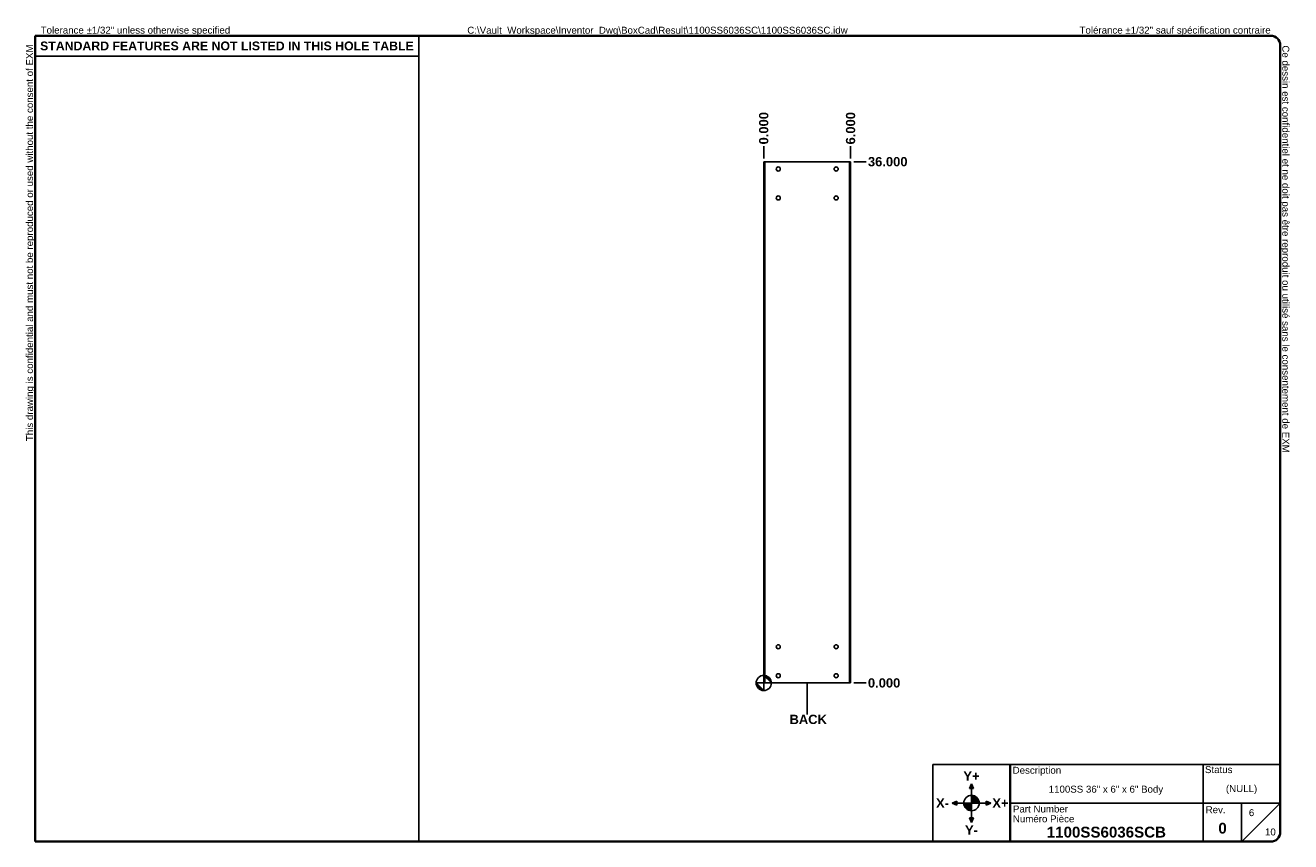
# Model space of a CAD drawing. Header units: inches. Extents: x 1.7 to 89.1, y 1.4 to 57.7.
import ezdxf

# ---------------------------------------------------------------- set-up
doc = ezdxf.new("R2010")
doc.units = ezdxf.units.IN
doc.header["$LTSCALE"] = 5.333333
doc.header["$MEASUREMENT"] = 0
doc.layers.get('0').update_dxf_attribs({"lineweight": 25})
for name, color, linetype, lineweight in [('Dimensions(ANSI)', 7, 'Continuous', 25), ('Sketch Geometry(ANSI)', 7, 'Continuous', 25), ('Symbols(ANSI)', 7, 'Continuous', 25), ('Visible Edges(ANSI)', 7, 'Continuous', 25), ('Visible Tangent Edges(ANSI)', 7, 'Continuous', 25)]:
    doc.layers.add(name, color=color, linetype=linetype, lineweight=lineweight)
doc.layers.add('Hatch', color=179, linetype='Continuous', lineweight=9, true_color=0x1e1e47)
doc.styles.add('Current-ANSI', font='arial.ttf')
doc.styles.add('Dimension-ANSI', font='arialbd.ttf')
doc.styles.add('Text Style44', font='arialbd.ttf')
doc.dimstyles.new('INCH-ANSI', dxfattribs={"dimscale": 5.333333, "dimtxt": 0.12, "dimasz": 0.098425, "dimexe": 0.04, "dimexo": 0.04, "dimgap": 0.031496, "dimtad": 0, "dimtih": 1, "dimtoh": 1, "dimdec": 3, "dimrnd": 1e-08, "dimzin": 0, "dimdsep": 46, "dimtxsty": 'Dimension-ANSI', "dimcen": 0.09, "dimdle": 0.312, "dimclrd": 179, "dimclre": 179, "dimclrt": 7, "dimadec": 1, "dimazin": 0, "dimtfac": 1, "dimtdec": 3, "dimtofl": 0, "dimtmove": 0, "dimatfit": 3, "dimfxl": 1, "dimtolj": 1, "dimtzin": 4, "dimlwd": 25, "dimlwe": 25, "dimarcsym": 0})
doc.dimstyles.new('INCH-ANSI-VERTICAL', dxfattribs={"dimscale": 5.333333, "dimtxt": 0.12, "dimasz": 0.098425, "dimexe": 0.04, "dimexo": 0.04, "dimgap": 0.031496, "dimtad": 0, "dimtih": 1, "dimtoh": 1, "dimdec": 3, "dimrnd": 1e-08, "dimzin": 0, "dimdsep": 46, "dimtxsty": 'Dimension-ANSI', "dimcen": 0.09, "dimdle": 0.312, "dimclrd": 179, "dimclre": 179, "dimclrt": 7, "dimadec": 1, "dimazin": 0, "dimtfac": 1, "dimtdec": 3, "dimtofl": 0, "dimtmove": 0, "dimatfit": 3, "dimfxl": 1, "dimtolj": 1, "dimtzin": 4, "dimlwd": 25, "dimlwe": 25, "dimarcsym": 0})

# ---------------------------------------------------------------- blocks, each defined once
blk = doc.blocks.new('Origin Indicator Symbol3')
at = {"layer": 'Dimensions(ANSI)'}
h = blk.add_hatch(color=7, dxfattribs=at)
edge = h.paths.add_edge_path(flags=0)
edge.add_line((9.873, 2.212), (9.775, 2.31))
edge.add_arc((9.873, 2.31), 0.0984, 180, 270)
h = blk.add_hatch(color=7, dxfattribs=at)
edge = h.paths.add_edge_path(flags=0)
edge.add_line((9.873, 2.408), (9.972, 2.31))
edge.add_arc((9.873, 2.31), 0.0984, 0, 90)
at = {"layer": 'Dimensions(ANSI)', "color": 7, "linetype": 'Continuous'}
for p, q in [((9.873, 2.212), (9.775, 2.31)), ((9.873, 2.408), (9.972, 2.31))]:
    blk.add_line(p, q, dxfattribs=at)
at = {"layer": 'Dimensions(ANSI)', "color": 7, "linetype": 'Continuous', "flags": 128}
for points in [[(9.873, 2.31), (9.873, 2.212), (9.775, 2.31), (9.873, 2.31)], [(9.873, 2.31), (9.775, 2.31), (9.873, 2.31), (9.873, 2.31)], [(9.873, 2.31), (9.972, 2.31), (9.873, 2.408), (9.873, 2.31)], [(9.873, 2.31), (9.873, 2.408), (9.873, 2.212), (9.873, 2.31)]]:
    blk.add_lwpolyline(points, dxfattribs=at)
at = {"layer": 'Dimensions(ANSI)', "color": 7, "linetype": 'Continuous'}
blk.add_circle((9.873, 2.31), 0.0984, dxfattribs=at)
for start, end in [(180, 270), (0, 90)]:
    blk.add_arc((9.873, 2.31), 0.0984, start, end, dxfattribs=at)
at = {"layer": 'Dimensions(ANSI)', "color": 7}
for points in [[(9.873, 2.31), (9.873, 2.212), (9.775, 2.31), (9.873, 2.31)], [(9.873, 2.31), (9.775, 2.31), (9.873, 2.31)], [(9.873, 2.31), (9.972, 2.31), (9.873, 2.408), (9.873, 2.31)], [(9.873, 2.31), (9.873, 2.408), (9.873, 2.212), (9.873, 2.31)]]:
    blk.add_solid(points, dxfattribs=at)
blk = doc.blocks.new('Borders EXM - B (Inch) - B')
at = {"layer": 'Sketch Geometry(ANSI)', "linetype": 'Continuous', "lineweight": 35}
for p, q in [((16.438, 10.692), (0.437, 10.692)), ((0.437, 10.692), (0.437, 0.255)), ((16.562, 0.38), (16.562, 10.567)), ((0.437, 0.255), (16.438, 0.255))]:
    blk.add_line(p, q, dxfattribs=at)
at = {"layer": 'Sketch Geometry(ANSI)'}
for p, q in [((5.406, 10.692), (5.406, 0.255)), ((0.437, 10.428), (5.406, 10.428))]:
    blk.add_line(p, q, dxfattribs=at)
at = {"layer": 'Sketch Geometry(ANSI)', "linetype": 'Continuous', "lineweight": 35}
for centre, start, end in [((16.438, 10.567), 0, 90), ((16.438, 0.38), 270, 0)]:
    blk.add_arc(centre, 0.125, start, end, dxfattribs=at)
at = {"layer": 'Symbols(ANSI)', "color": 7, "char_height": 0.09, "attachment_point": 7, "style": 'Current-ANSI'}
for s, insert in [('Tolerance ±1/32" unless otherwise specified', (0.509, 10.692)), ('Tolérance ±1/32" sauf spécification contraire', (13.963, 10.692))]:
    blk.add_mtext(s, dxfattribs=dict(at, insert=insert))
for s, insert, rotation in [('This drawing is confidential and must not be reproduced or used without the consent of EXM', (0.437, 5.442), 90), ('Ce dessin est confidentiel et ne doit pas être reproduit ou utilisé sans le consentement de EXM', (16.562, 10.567), 270)]:
    blk.add_mtext(s, dxfattribs=dict(at, insert=insert, rotation=rotation))
at = {"layer": 'Symbols(ANSI)', "color": 7, "insert": (2.921, 10.559), "char_height": 0.114, "width": 4.96908, "attachment_point": 5, "style": 'Dimension-ANSI'}
blk.add_mtext('\\fArial|b1|i0;{\\H0.1140;STANDARD FEATURES ARE NOT LISTED IN THIS HOLE TABLE}', dxfattribs=at)
at = {"layer": 'Symbols(ANSI)', "color": 7, "style": 'Current-ANSI'}
blk.add_attdef('FILENAME_AND_PATH_001', (6.034, 10.718), '', height=0.09, dxfattribs=at)
blk = doc.blocks.new('Title Blocks EXM-2 - ANSI B')
at = {"layer": 'Hatch'}
for points in [[(12.725, 0.94), (12.75, 0.94), (12.75, 1)], [(12.775, 0.94), (12.75, 1), (12.75, 0.94)], [(12.56, 0.75), (12.56, 0.775), (12.5, 0.75)], [(12.56, 0.75), (12.5, 0.75), (12.56, 0.725)], [(12.94, 0.75), (13, 0.75), (12.94, 0.775)], [(12.94, 0.75), (12.94, 0.725), (13, 0.75)], [(12.75, 0.56), (12.725, 0.56), (12.75, 0.5)], [(12.75, 0.56), (12.75, 0.5), (12.775, 0.56)]]:
    blk.add_hatch(color=7, dxfattribs=at).paths.add_polyline_path(points)
h = blk.add_hatch(color=7, dxfattribs=at)
edge = h.paths.add_edge_path()
edge.add_line((12.75, 0.85), (12.75, 0.75))
edge.add_line((12.75, 0.75), (12.85, 0.75))
edge.add_arc((12.75, 0.75), 0.1, 0, 90)
h = blk.add_hatch(color=7, dxfattribs=at)
edge = h.paths.add_edge_path()
edge.add_line((12.75, 0.65), (12.75, 0.75))
edge.add_line((12.75, 0.75), (12.65, 0.75))
edge.add_arc((12.75, 0.75), 0.1, 180, 270)
at = {"layer": 'Sketch Geometry(ANSI)'}
for p, q in [((12.249, 1.25), (16.749, 1.25)), ((12.249, 0.25), (12.249, 1.25)), ((15.749, 1.25), (15.749, 0.75)), ((16.749, 1.25), (16.749, 0.375)), ((12.75, 1), (12.725, 0.94)), ((12.75, 0.85), (12.75, 1)), ((12.775, 0.94), (12.75, 1)), ((12.725, 0.94), (12.775, 0.94)), ((12.75, 0.75), (12.75, 0.85)), ((12.5, 0.75), (12.56, 0.775)), ((12.65, 0.75), (12.5, 0.75)), ((12.56, 0.725), (12.5, 0.75)), ((12.56, 0.775), (12.56, 0.725)), ((12.75, 0.75), (12.65, 0.75)), ((12.75, 0.75), (12.85, 0.75)), ((12.75, 0.75), (12.75, 0.65)), ((12.85, 0.75), (13, 0.75)), ((13, 0.75), (12.94, 0.775)), ((12.94, 0.775), (12.94, 0.725)), ((12.94, 0.725), (13, 0.75)), ((15.749, 0.75), (13.249, 0.75)), ((16.249, 0.75), (15.749, 0.75)), ((15.749, 0.75), (15.749, 0.25)), ((16.249, 0.25), (16.249, 0.75)), ((16.249, 0.75), (16.749, 0.75)), ((16.249, 0.25), (16.749, 0.75)), ((12.775, 0.56), (12.725, 0.56)), ((12.725, 0.56), (12.75, 0.5)), ((12.75, 0.65), (12.75, 0.5)), ((12.75, 0.5), (12.775, 0.56)), ((13.249, 0.25), (12.249, 0.25)), ((16.624, 0.25), (13.249, 0.25))]:
    blk.add_line(p, q, dxfattribs=at)
at = {"layer": 'Sketch Geometry(ANSI)', "linetype": 'Continuous', "lineweight": 35}
blk.add_line((13.249, 0.25), (13.249, 1.25), dxfattribs=at)
at = {"layer": 'Sketch Geometry(ANSI)'}
blk.add_circle((12.75, 0.75), 0.1, dxfattribs=at)
blk.add_arc((16.624, 0.375), 0.125, 270, 0, dxfattribs=at)
at = {"layer": 'Symbols(ANSI)', "color": 7}
for s, insert, char_height, attachment_point, style in [('\\fArial|b1|i0;Y+', (12.75, 1.1), 0.12, 5, 'Dimension-ANSI'), ('Description', (13.283, 1.103), 0.09, 7, 'Current-ANSI'), ('Status', (15.774, 1.137), 0.09, 7, 'Current-ANSI'), ('\\fArial|b1|i0;X-', (12.375, 0.75), 0.12, 5, 'Dimension-ANSI'), ('\\fArial|b1|i0;X+', (13.125, 0.75), 0.12, 5, 'Dimension-ANSI'), ('Part Number', (13.287, 0.627), 0.09, 7, 'Current-ANSI'), ('Numéro Pièce', (13.286, 0.5), 0.09, 7, 'Current-ANSI'), ('\\fArial|b1|i0;Y-', (12.75, 0.4), 0.12, 5, 'Dimension-ANSI')]:
    blk.add_mtext(s, dxfattribs=dict(at, insert=insert, char_height=char_height, attachment_point=attachment_point, style=style))
at = {"layer": 'Symbols(ANSI)', "color": 7, "insert": (15.783, 0.618), "char_height": 0.09, "width": 0.25854, "attachment_point": 7, "style": 'Current-ANSI'}
blk.add_mtext('Rev.', dxfattribs=at)
at = {"layer": 'Symbols(ANSI)', "color": 7}
for tag, p, height, style in [('DESIGN_STATE_001', (16.045, 0.893), 0.09, 'Current-ANSI'), ('IDW_DESC_IAM_001', (13.75, 0.885), 0.09, 'Current-ANSI'), ('Sheet_number_001', (16.342, 0.581), 0.09, 'Current-ANSI'), ('IDW_REV_001', (15.947, 0.355), 0.14, 'Text Style44'), ('IDW_NAME_IAM_001', (13.725, 0.304), 0.14, 'Text Style44'), ('Number_of_sheets_001', (16.551, 0.331), 0.09, 'Current-ANSI')]:
    blk.add_attdef(tag, p, '', height=height, dxfattribs=dict(at, style=style))
blk = doc.blocks.new('*D11')
at = {"layer": 'Defpoints', "color": 0, "linetype": 'Continuous', "transparency": 16777216}
for p in [(52.658, 49.387), (52.658, 48.32), (52.658, 48.32)]:
    blk.add_point(p, dxfattribs=at)
at = {"layer": 'Dimensions(ANSI)', "color": 179, "linetype": 'Continuous', "lineweight": 25, "true_color": 0x262658, "transparency": 16777216}
blk.add_line((52.658, 48.533), (52.658, 49.387), dxfattribs=at)
at = {"layer": 'Dimensions(ANSI)', "color": 7, "linetype": 'Continuous', "lineweight": 25, "transparency": 16777216, "insert": (52.658, 50.632), "char_height": 0.64, "attachment_point": 5, "rotation": 90, "style": 'Dimension-ANSI'}
blk.add_mtext('\\A1;0.000', dxfattribs=at)
blk = doc.blocks.new('*D12')
at = {"layer": 'Defpoints', "color": 0, "linetype": 'Continuous', "transparency": 16777216}
for p in [(58.658, 49.387), (52.658, 48.32), (58.658, 48.32)]:
    blk.add_point(p, dxfattribs=at)
at = {"layer": 'Dimensions(ANSI)', "color": 179, "linetype": 'Continuous', "lineweight": 25, "true_color": 0x262658, "transparency": 16777216}
blk.add_line((58.658, 48.533), (58.658, 49.387), dxfattribs=at)
at = {"layer": 'Dimensions(ANSI)', "color": 7, "linetype": 'Continuous', "lineweight": 25, "transparency": 16777216, "insert": (58.658, 50.632), "char_height": 0.64, "attachment_point": 5, "rotation": 90, "style": 'Dimension-ANSI'}
blk.add_mtext('\\A1;6.000', dxfattribs=at)
blk = doc.blocks.new('*D13')
at = {"layer": 'Defpoints', "color": 0, "linetype": 'Continuous', "transparency": 16777216}
for p in [(58.658, 12.32), (58.658, 12.32), (59.725, 12.32)]:
    blk.add_point(p, dxfattribs=at)
at = {"layer": 'Dimensions(ANSI)', "color": 179, "linetype": 'Continuous', "lineweight": 25, "true_color": 0x262658, "transparency": 16777216}
blk.add_line((58.872, 12.32), (59.725, 12.32), dxfattribs=at)
at = {"layer": 'Dimensions(ANSI)', "color": 7, "linetype": 'Continuous', "lineweight": 25, "transparency": 16777216, "insert": (60.971, 12.32), "char_height": 0.64, "attachment_point": 5, "style": 'Dimension-ANSI'}
blk.add_mtext('\\A1;0.000', dxfattribs=at)
blk = doc.blocks.new('*D14')
at = {"layer": 'Defpoints', "color": 0, "linetype": 'Continuous', "transparency": 16777216}
for p in [(58.658, 48.32), (59.725, 48.32), (58.658, 12.32)]:
    blk.add_point(p, dxfattribs=at)
at = {"layer": 'Dimensions(ANSI)', "color": 179, "linetype": 'Continuous', "lineweight": 25, "true_color": 0x262658, "transparency": 16777216}
blk.add_line((58.872, 48.32), (59.725, 48.32), dxfattribs=at)
at = {"layer": 'Dimensions(ANSI)', "color": 7, "linetype": 'Continuous', "lineweight": 25, "transparency": 16777216, "insert": (61.221, 48.32), "char_height": 0.64, "attachment_point": 5, "style": 'Dimension-ANSI'}
blk.add_mtext('\\A1;36.000', dxfattribs=at)
blk = doc.blocks.new('Datum Identifier15')
at = {"layer": 'Symbols(ANSI)', "color": 7, "linetype": 'Continuous', "lineweight": 25}
for p, q in [((10.436, 2.212), (10.436, 2.31)), ((10.436, 2.212), (10.436, 2.085)), ((10.436, 2.085), (10.436, 1.901))]:
    blk.add_line(p, q, dxfattribs=at)
at = {"layer": 'Symbols(ANSI)', "color": 7, "insert": (10.207, 1.777), "char_height": 0.12, "attachment_point": 7, "style": 'Dimension-ANSI'}
blk.add_mtext('BACK', dxfattribs=at)

msp = doc.modelspace()

# ---------------------------------------------------------------- linework, layer by layer
at = {"layer": 'Visible Edges(ANSI)'}
for p, q in [((52.6582, 48.3199), (52.7442, 48.3199)), ((52.6582, 12.3199), (52.6582, 48.3199)), ((58.5722, 48.3199), (52.7442, 48.3199)), ((58.6582, 48.3199), (58.5722, 48.3199)), ((58.6582, 48.3199), (58.6582, 12.3199)), ((52.6582, 12.3199), (52.7442, 12.3199)), ((52.7442, 12.3199), (58.5722, 12.3199)), ((58.6582, 12.3199), (58.5722, 12.3199))]:
    msp.add_line(p, q, dxfattribs=at)
for centre in [(53.6582, 47.8199), (57.6582, 47.8199), (53.6582, 45.8199), (57.6582, 45.8199), (53.6582, 14.8199), (57.6582, 14.8199), (53.6582, 12.8199), (57.6582, 12.8199)]:
    msp.add_circle(centre, 0.1405, dxfattribs=at)
at = {"layer": 'Visible Tangent Edges(ANSI)'}
for p, q in [((52.7442, 48.3199), (52.7442, 12.3199)), ((58.5722, 12.3199), (58.5722, 48.3199))]:
    msp.add_line(p, q, dxfattribs=at)

# ---------------------------------------------------------------- block references
at = {"xscale": 5.333333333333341, "yscale": 5.333333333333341, "zscale": 5.333333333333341}
for name, p, values in [('Borders EXM - B (Inch) - B', (0, 0), {'FILENAME_AND_PATH_001': 'C:\\Vault_Workspace\\Inventor_Dwg\\BoxCad\\Result\\1100SS6036SC\\1100SS6036SC.idw'}), ('Title Blocks EXM-2 - ANSI B', (-0.9937, 0.0242), {'IDW_REV_001': '0', 'Sheet_number_001': '6', 'Number_of_sheets_001': '10', 'IDW_DESC_IAM_001': '1100SS 36" x 6" x 6" Body', 'DESIGN_STATE_001': '(NULL)', 'IDW_NAME_IAM_001': '1100SS6036SCB'})]:
    msp.add_blockref(name, p, dxfattribs=at).add_auto_attribs(values)
at = {"layer": 'Dimensions(ANSI)', "xscale": 5.333333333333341, "yscale": 5.333333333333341, "zscale": 5.333333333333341}
msp.add_blockref('Origin Indicator Symbol3', (0, 0), dxfattribs=at)
at = {"layer": 'Symbols(ANSI)', "xscale": 5.333333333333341, "yscale": 5.333333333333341, "zscale": 5.333333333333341}
msp.add_blockref('Datum Identifier15', (0, 0), dxfattribs=at)

# ---------------------------------------------------------------- dimensions: what is measured, and where the dimension line sits
at = {"layer": 'Dimensions(ANSI)', "color": 179, "linetype": 'Continuous', "lineweight": 25, "true_color": 0x262658}
for feature_location, offset, dtype, origin, dimstyle, picture, middle in [((52.6582372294, 48.3198888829), (0, 1.0666666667), 1, (52.6582372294, 48.3198888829), 'INCH-ANSI-VERTICAL', '*D11', (52.6582372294, 50.6324063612)), ((58.6582, 48.3199), (0, 1.0667), 1, (52.6582, 48.3199), 'INCH-ANSI-VERTICAL', '*D12', (58.6582, 50.6322)), ((58.6582, 48.3199), (1.0667, 0), 0, (58.6582, 12.3199), 'INCH-ANSI', '*D14', (61.2213, 48.3199)), ((58.6582372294, 12.3198888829), (1.0666666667, 0), 0, (58.6582372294, 12.3198888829), 'INCH-ANSI', '*D13', (60.9707547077, 12.3198888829))]:
    dim = msp.add_ordinate_dim(feature_location=feature_location, offset=offset, dtype=dtype, origin=origin, dimstyle=dimstyle, override={"dimgap": 0.031496, "dimtad": 0, "dimdec": 3, "dimtol": 0, "dimlim": 0, "dimtp": 0, "dimtm": 0, "dimtdec": 3}, dxfattribs=at)
    dim.commit()
    dim.dimension.update_dxf_attribs({"geometry": picture, "text_midpoint": middle})

doc.saveas('drawing.dxf')
